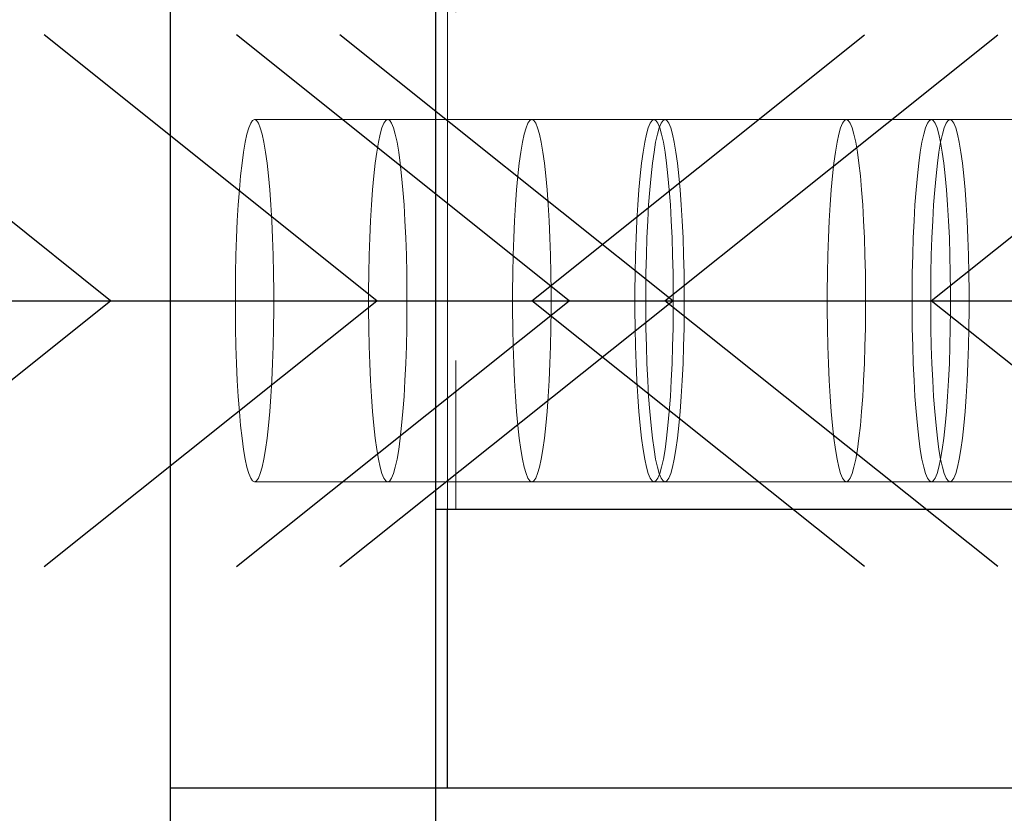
# Model space of a CAD drawing. Header units: millimetres. Extents: x 3526 to 4380, y 11541 to 12002.
# Tile 82 of 127: x 3921.8 to 3925.33, y 11855.3 to 11858.15. Entities that reach past the tile are written whole.
import ezdxf

# ---------------------------------------------------------------- set-up
doc = ezdxf.new("R2010")
doc.units = ezdxf.units.MM
doc.header["$LTSCALE"] = 10
doc.linetypes.add('HIDDEN', pattern=[0.375, 0.25, -0.125])
doc.linetypes.add('MITTE', pattern=[2, 1.25, -0.25, 0.25, -0.25])
doc.layers.get('Defpoints').update_dxf_attribs({"color": 1})
for name, color, linetype in [('PS_BOLT', 4, 'Continuous'), ('PS_MID', 5, 'MITTE'), ('PS_SHAPE', 3, 'Continuous')]:
    doc.layers.add(name, color=color, linetype=linetype)
for name, color, linetype, lineweight in [('PS_DIM', 4, 'Continuous', 13), ('PS_Hidden', 2, 'HIDDEN', 9), ('PS_SOLID', 7, 'Continuous', 30)]:
    doc.layers.add(name, color=color, linetype=linetype, lineweight=lineweight)
doc.styles.add('simplex', font='simplex.shx', dxfattribs={"width": 0.75})
doc.dimstyles.new('1_20_GŁ_DS1-LS20', dxfattribs={"dimtxt": 2, "dimasz": 2, "dimexe": 2, "dimexo": 5, "dimgap": 1, "dimtad": 1, "dimjust": 4, "dimdec": 0, "dimlfac": 20, "dimtxsty": 'simplex', "dimblk1": 'NONE', "dimsah": 1, "dimcen": 2, "dimclrd": 256, "dimclre": 256, "dimclrt": 4, "dimadec": 1, "dimazin": 0, "dimtfac": 1, "dimtdec": 0, "dimtmove": 2, "dimatfit": 3, "dimfxl": 1, "dimarcsym": 0})

# ---------------------------------------------------------------- blocks, each defined once
blk = doc.blocks.new('*D142')
at = {"layer": 'Defpoints', "color": 0, "transparency": 16777216}
for p in [(3922.3383, 11863.497), (3923.2902, 11856.3882), (3923.2902, 11843.1215)]:
    blk.add_point(p, dxfattribs=at)
at = {"layer": 'PS_DIM', "lineweight": -2, "transparency": 16777216}
for p, q in [((3922.3383, 11858.497), (3922.3383, 11841.1215)), ((3923.2902, 11851.3882), (3923.2902, 11841.1215)), ((3922.3383, 11843.1215), (3920.3383, 11843.1215)), ((3922.3383, 11843.1215), (3923.2902, 11843.1215)), ((3925.2902, 11843.1215), (3927.2902, 11843.1215))]:
    blk.add_line(p, q, dxfattribs=at)
at = {"layer": 'PS_DIM', "transparency": 16777216}
blk.add_solid([(3925.2902, 11843.4549), (3925.2902, 11842.7882), (3923.2902, 11843.1215)], dxfattribs=at)
at = {"layer": 'PS_DIM', "color": 4, "transparency": 16777216, "insert": (3920.3183, 11846.1058), "char_height": 2, "attachment_point": 5, "rotation": 90, "style": 'simplex'}
blk.add_mtext('-19', dxfattribs=at)
blk = doc.blocks.new('_None')
blk = doc.blocks.new('*D143')
at = {"layer": 'Defpoints', "color": 0, "transparency": 16777216}
for p in [(3923.2902, 11865.3882), (3923.2902, 11856.3882), (3923.2902, 11843.1215)]:
    blk.add_point(p, dxfattribs=at)
at = {"layer": 'PS_DIM', "lineweight": -2, "transparency": 16777216}
for p, q in [((3923.2902, 11860.3882), (3923.2902, 11841.1215)), ((3923.2902, 11851.3882), (3923.2902, 11841.1215)), ((3921.2902, 11843.1215), (3919.2902, 11843.1215)), ((3923.2902, 11843.1215), (3925.2902, 11843.1215))]:
    blk.add_line(p, q, dxfattribs=at)
at = {"layer": 'PS_DIM', "transparency": 16777216}
blk.add_solid([(3921.2902, 11843.4549), (3921.2902, 11842.7882), (3923.2902, 11843.1215)], dxfattribs=at)
at = {"layer": 'PS_DIM', "color": 4, "transparency": 16777216, "insert": (3925.1749, 11844.6415), "char_height": 2, "attachment_point": 5, "rotation": 90, "style": 'simplex'}
blk.add_mtext('0', dxfattribs=at)
blk = doc.blocks.new('*D144')
at = {"layer": 'Defpoints', "color": 0, "transparency": 16777216}
for p in [(3923.2902, 11856.3882), (3936.5144, 11854.8382), (3936.5144, 11843.1215)]:
    blk.add_point(p, dxfattribs=at)
at = {"layer": 'PS_DIM', "lineweight": -2, "transparency": 16777216}
for p, q in [((3923.2902, 11851.3882), (3923.2902, 11841.1215)), ((3936.5144, 11849.8382), (3936.5144, 11841.1215)), ((3923.2902, 11843.1215), (3934.5144, 11843.1215))]:
    blk.add_line(p, q, dxfattribs=at)
at = {"layer": 'PS_DIM', "transparency": 16777216}
blk.add_solid([(3934.5144, 11843.4549), (3934.5144, 11842.7882), (3936.5144, 11843.1215)], dxfattribs=at)
at = {"layer": 'PS_DIM', "color": 4, "transparency": 16777216, "insert": (3934.4944, 11846.1058), "char_height": 2, "attachment_point": 5, "rotation": 90, "style": 'simplex'}
blk.add_mtext('264', dxfattribs=at)
blk = doc.blocks.new('*D145')
at = {"layer": 'Defpoints', "color": 0, "transparency": 16777216}
for p in [(3923.2902, 11856.3882), (4043.2966, 11854.8382), (4043.2966, 11843.1215)]:
    blk.add_point(p, dxfattribs=at)
at = {"layer": 'PS_DIM', "lineweight": -2, "transparency": 16777216}
for p, q in [((3923.2902, 11851.3882), (3923.2902, 11841.1215)), ((4043.2966, 11849.8382), (4043.2966, 11841.1215)), ((3923.2902, 11843.1215), (4041.2966, 11843.1215))]:
    blk.add_line(p, q, dxfattribs=at)
at = {"layer": 'PS_DIM', "transparency": 16777216}
blk.add_solid([(4041.2966, 11843.4549), (4041.2966, 11842.7882), (4043.2966, 11843.1215)], dxfattribs=at)
at = {"layer": 'PS_DIM', "color": 4, "transparency": 16777216, "insert": (4041.2766, 11846.8201), "char_height": 2, "attachment_point": 5, "rotation": 90, "style": 'simplex'}
blk.add_mtext('4664', dxfattribs=at)
blk = doc.blocks.new('*D146')
at = {"layer": 'Defpoints', "color": 0, "transparency": 16777216}
for p in [(3923.2902, 11856.3882), (4053.2966, 11854.8382), (4053.2966, 11843.1215)]:
    blk.add_point(p, dxfattribs=at)
at = {"layer": 'PS_DIM', "lineweight": -2, "transparency": 16777216}
for p, q in [((3923.2902, 11851.3882), (3923.2902, 11841.1215)), ((4053.2966, 11849.8382), (4053.2966, 11841.1215)), ((3923.2902, 11843.1215), (4051.2966, 11843.1215))]:
    blk.add_line(p, q, dxfattribs=at)
at = {"layer": 'PS_DIM', "transparency": 16777216}
blk.add_solid([(4051.2966, 11843.4549), (4051.2966, 11842.7882), (4053.2966, 11843.1215)], dxfattribs=at)
at = {"layer": 'PS_DIM', "color": 4, "transparency": 16777216, "insert": (4051.2766, 11846.8201), "char_height": 2, "attachment_point": 5, "rotation": 90, "style": 'simplex'}
blk.add_mtext('4864', dxfattribs=at)
blk = doc.blocks.new('*D147')
at = {"layer": 'Defpoints', "color": 0, "transparency": 16777216}
for p in [(3923.2902, 11856.3882), (4215.887, 11854.8382), (4215.887, 11843.1215)]:
    blk.add_point(p, dxfattribs=at)
at = {"layer": 'PS_DIM', "lineweight": -2, "transparency": 16777216}
for p, q in [((3923.2902, 11851.3882), (3923.2902, 11841.1215)), ((4215.887, 11849.8382), (4215.887, 11841.1215)), ((3923.2902, 11843.1215), (4213.887, 11843.1215))]:
    blk.add_line(p, q, dxfattribs=at)
at = {"layer": 'PS_DIM', "transparency": 16777216}
blk.add_solid([(4213.887, 11843.4549), (4213.887, 11842.7882), (4215.887, 11843.1215)], dxfattribs=at)
at = {"layer": 'PS_DIM', "color": 4, "transparency": 16777216, "insert": (4213.867, 11846.7487), "char_height": 2, "attachment_point": 5, "rotation": 90, "style": 'simplex'}
blk.add_mtext('9786', dxfattribs=at)
blk = doc.blocks.new('*D148')
at = {"layer": 'Defpoints', "color": 0, "transparency": 16777216}
for p in [(4225.8798, 11866.3882), (3923.2902, 11856.3882), (4225.8798, 11843.1215)]:
    blk.add_point(p, dxfattribs=at)
at = {"layer": 'PS_DIM', "lineweight": -2, "transparency": 16777216}
for p, q in [((4225.8798, 11861.3882), (4225.8798, 11841.1215)), ((3923.2902, 11851.3882), (3923.2902, 11841.1215)), ((3923.2902, 11843.1215), (4223.8798, 11843.1215))]:
    blk.add_line(p, q, dxfattribs=at)
at = {"layer": 'PS_DIM', "transparency": 16777216}
blk.add_solid([(4223.8798, 11843.4549), (4223.8798, 11842.7882), (4225.8798, 11843.1215)], dxfattribs=at)
at = {"layer": 'PS_DIM', "color": 4, "transparency": 16777216, "insert": (4223.8598, 11846.7487), "char_height": 2, "attachment_point": 5, "rotation": 90, "style": 'simplex'}
blk.add_mtext('9986', dxfattribs=at)
blk = doc.blocks.new('*X491')
at = {"layer": 'PS_Hidden', "color": 2, "linetype": 'HIDDEN'}
for p, q in [((3923.3326, 11856.3882), (3923.3326, 11865.3882)), ((3923.3622, 11860.6732), (3923.3622, 11856.3882)), ((3922.6269, 11857.7749), (3922.6201, 11857.7584)), ((3922.6338, 11857.7849), (3922.6269, 11857.7749)), ((3922.6408, 11857.7882), (3922.6338, 11857.7849)), ((3922.6477, 11857.7849), (3922.6408, 11857.7882)), ((3923.6351, 11857.7882), (3922.6408, 11857.7882)), ((3922.6546, 11857.7749), (3922.6477, 11857.7849)), ((3922.6614, 11857.7584), (3922.6546, 11857.7749)), ((3923.1044, 11857.7749), (3923.0977, 11857.7584)), ((3923.1113, 11857.7849), (3923.1044, 11857.7749)), ((3923.1183, 11857.7882), (3923.1113, 11857.7849)), ((3923.1253, 11857.7849), (3923.1183, 11857.7882)), ((3923.1322, 11857.7749), (3923.1253, 11857.7849)), ((3923.139, 11857.7584), (3923.1322, 11857.7749)), ((3923.6145, 11857.7584), (3923.6212, 11857.7749)), ((3923.6212, 11857.7749), (3923.6281, 11857.7849)), ((3923.6281, 11857.7849), (3923.6351, 11857.7882)), ((3923.6351, 11857.7882), (3923.6421, 11857.7849)), ((3924.1127, 11857.7882), (3923.6351, 11857.7882)), ((3923.6421, 11857.7849), (3923.649, 11857.7749)), ((3923.649, 11857.7749), (3923.6558, 11857.7584)), ((3924.0596, 11857.7749), (3924.0528, 11857.7584)), ((3924.0665, 11857.7849), (3924.0596, 11857.7749)), ((3924.0734, 11857.7882), (3924.0665, 11857.7849)), ((3924.0804, 11857.7849), (3924.0734, 11857.7882)), ((3924.0873, 11857.7749), (3924.0804, 11857.7849)), ((3924.0941, 11857.7584), (3924.0873, 11857.7749)), ((3924.092, 11857.7584), (3924.0988, 11857.7749)), ((3924.0988, 11857.7749), (3924.1057, 11857.7849)), ((3924.1057, 11857.7849), (3924.1127, 11857.7882)), ((3924.1127, 11857.7882), (3924.1196, 11857.7849)), ((3925.0678, 11857.7882), (3924.1127, 11857.7882)), ((3924.1196, 11857.7849), (3924.1266, 11857.7749)), ((3924.1266, 11857.7749), (3924.1333, 11857.7584)), ((3924.7494, 11857.7749), (3924.7426, 11857.7584)), ((3924.7563, 11857.7849), (3924.7494, 11857.7749)), ((3924.7633, 11857.7882), (3924.7563, 11857.7849)), ((3924.7702, 11857.7849), (3924.7633, 11857.7882)), ((3924.7771, 11857.7749), (3924.7702, 11857.7849)), ((3924.7839, 11857.7584), (3924.7771, 11857.7749)), ((3925.0471, 11857.7584), (3925.0539, 11857.7749)), ((3925.0539, 11857.7749), (3925.0608, 11857.7849)), ((3925.0608, 11857.7849), (3925.0678, 11857.7882)), ((3925.0678, 11857.7882), (3925.0748, 11857.7849)), ((3925.7576, 11857.7882), (3925.0678, 11857.7882)), ((3925.0748, 11857.7849), (3925.0817, 11857.7749)), ((3925.0817, 11857.7749), (3925.0884, 11857.7584)), ((3925.1208, 11857.7749), (3925.114, 11857.7584)), ((3925.1277, 11857.7849), (3925.1208, 11857.7749)), ((3925.1347, 11857.7882), (3925.1277, 11857.7849)), ((3925.1417, 11857.7849), (3925.1347, 11857.7882)), ((3925.1486, 11857.7749), (3925.1417, 11857.7849)), ((3925.1553, 11857.7584), (3925.1486, 11857.7749)), ((3922.6135, 11857.7356), (3922.6073, 11857.7066)), ((3922.6201, 11857.7584), (3922.6135, 11857.7356)), ((3922.668, 11857.7356), (3922.6614, 11857.7584)), ((3922.6742, 11857.7066), (3922.668, 11857.7356)), ((3923.0911, 11857.7356), (3923.0848, 11857.7066)), ((3923.0977, 11857.7584), (3923.0911, 11857.7356)), ((3923.1455, 11857.7356), (3923.139, 11857.7584)), ((3923.1518, 11857.7066), (3923.1455, 11857.7356)), ((3923.6016, 11857.7066), (3923.6079, 11857.7356)), ((3923.6079, 11857.7356), (3923.6145, 11857.7584)), ((3923.6558, 11857.7584), (3923.6623, 11857.7356)), ((3923.6623, 11857.7356), (3923.6686, 11857.7066)), ((3924.0462, 11857.7356), (3924.04, 11857.7066)), ((3924.0528, 11857.7584), (3924.0462, 11857.7356)), ((3924.0792, 11857.7066), (3924.0855, 11857.7356)), ((3924.0855, 11857.7356), (3924.092, 11857.7584)), ((3924.1006, 11857.7356), (3924.0941, 11857.7584)), ((3924.1069, 11857.7066), (3924.1006, 11857.7356)), ((3924.1333, 11857.7584), (3924.1399, 11857.7356)), ((3924.1399, 11857.7356), (3924.1461, 11857.7066)), ((3924.7361, 11857.7356), (3924.7298, 11857.7066)), ((3924.7426, 11857.7584), (3924.7361, 11857.7356)), ((3924.7905, 11857.7356), (3924.7839, 11857.7584)), ((3924.7967, 11857.7066), (3924.7905, 11857.7356)), ((3925.0343, 11857.7066), (3925.0406, 11857.7356)), ((3925.0406, 11857.7356), (3925.0471, 11857.7584)), ((3925.0884, 11857.7584), (3925.095, 11857.7356)), ((3925.095, 11857.7356), (3925.1013, 11857.7066)), ((3925.1075, 11857.7356), (3925.1012, 11857.7066)), ((3925.114, 11857.7584), (3925.1075, 11857.7356)), ((3925.1619, 11857.7356), (3925.1553, 11857.7584)), ((3925.1682, 11857.7066), (3925.1619, 11857.7356)), ((3922.6073, 11857.7066), (3922.6013, 11857.6717)), ((3922.6802, 11857.6717), (3922.6742, 11857.7066)), ((3923.0848, 11857.7066), (3923.0789, 11857.6717)), ((3923.1577, 11857.6717), (3923.1518, 11857.7066)), ((3923.5957, 11857.6717), (3923.6016, 11857.7066)), ((3923.6686, 11857.7066), (3923.6745, 11857.6717)), ((3924.04, 11857.7066), (3924.034, 11857.6717)), ((3924.0733, 11857.6717), (3924.0792, 11857.7066)), ((3924.1129, 11857.6717), (3924.1069, 11857.7066)), ((3924.1461, 11857.7066), (3924.1521, 11857.6717)), ((3924.7298, 11857.7066), (3924.7239, 11857.6717)), ((3924.8027, 11857.6717), (3924.7967, 11857.7066)), ((3925.0284, 11857.6717), (3925.0343, 11857.7066)), ((3925.1012, 11857.7066), (3925.0953, 11857.6717)), ((3925.1013, 11857.7066), (3925.1072, 11857.6717)), ((3925.1741, 11857.6717), (3925.1682, 11857.7066)), ((3922.6013, 11857.6717), (3922.5958, 11857.6314)), ((3922.6857, 11857.6314), (3922.6802, 11857.6717)), ((3923.0789, 11857.6717), (3923.0734, 11857.6314)), ((3923.1632, 11857.6314), (3923.1577, 11857.6717)), ((3923.5902, 11857.6314), (3923.5957, 11857.6717)), ((3923.6745, 11857.6717), (3923.68, 11857.6314)), ((3924.034, 11857.6717), (3924.0285, 11857.6314)), ((3924.0677, 11857.6314), (3924.0733, 11857.6717)), ((3924.1184, 11857.6314), (3924.1129, 11857.6717)), ((3924.1521, 11857.6717), (3924.1576, 11857.6314)), ((3924.7239, 11857.6717), (3924.7183, 11857.6314)), ((3924.8082, 11857.6314), (3924.8027, 11857.6717)), ((3925.0229, 11857.6314), (3925.0284, 11857.6717)), ((3925.0953, 11857.6717), (3925.0898, 11857.6314)), ((3925.1072, 11857.6717), (3925.1127, 11857.6314)), ((3925.1796, 11857.6314), (3925.1741, 11857.6717)), ((3922.5958, 11857.6314), (3922.5908, 11857.5861)), ((3922.6907, 11857.5861), (3922.6857, 11857.6314)), ((3923.0734, 11857.6314), (3923.0683, 11857.5861)), ((3923.1683, 11857.5861), (3923.1632, 11857.6314)), ((3923.5851, 11857.5861), (3923.5902, 11857.6314)), ((3923.68, 11857.6314), (3923.6851, 11857.5861)), ((3924.0285, 11857.6314), (3924.0234, 11857.5861)), ((3924.0627, 11857.5861), (3924.0677, 11857.6314)), ((3924.1234, 11857.5861), (3924.1184, 11857.6314)), ((3924.1576, 11857.6314), (3924.1627, 11857.5861)), ((3924.7183, 11857.6314), (3924.7133, 11857.5861)), ((3924.8133, 11857.5861), (3924.8082, 11857.6314)), ((3925.0178, 11857.5861), (3925.0229, 11857.6314)), ((3925.0898, 11857.6314), (3925.0847, 11857.5861)), ((3925.1127, 11857.6314), (3925.1178, 11857.5861)), ((3925.1847, 11857.5861), (3925.1796, 11857.6314)), ((3922.5908, 11857.5861), (3922.5862, 11857.5361)), ((3922.6953, 11857.5361), (3922.6907, 11857.5861)), ((3923.0683, 11857.5861), (3923.0638, 11857.5361)), ((3923.1729, 11857.5361), (3923.1683, 11857.5861)), ((3923.5806, 11857.5361), (3923.5851, 11857.5861)), ((3923.6851, 11857.5861), (3923.6897, 11857.5361)), ((3924.0234, 11857.5861), (3924.0189, 11857.5361)), ((3924.0581, 11857.5361), (3924.0627, 11857.5861)), ((3924.128, 11857.5361), (3924.1234, 11857.5861)), ((3924.1627, 11857.5861), (3924.1672, 11857.5361)), ((3924.7133, 11857.5861), (3924.7087, 11857.5361)), ((3924.8178, 11857.5361), (3924.8133, 11857.5861)), ((3925.0132, 11857.5361), (3925.0178, 11857.5861)), ((3925.0847, 11857.5861), (3925.0801, 11857.5361)), ((3925.1178, 11857.5861), (3925.1223, 11857.5361)), ((3925.1892, 11857.5361), (3925.1847, 11857.5861)), ((3922.5862, 11857.5361), (3922.5822, 11857.4821)), ((3922.6993, 11857.4821), (3922.6953, 11857.5361)), ((3923.0638, 11857.5361), (3923.0598, 11857.4821)), ((3923.1769, 11857.4821), (3923.1729, 11857.5361)), ((3923.5766, 11857.4821), (3923.5806, 11857.5361)), ((3923.6897, 11857.5361), (3923.6936, 11857.4821)), ((3924.0189, 11857.5361), (3924.0149, 11857.4821)), ((3924.0541, 11857.4821), (3924.0581, 11857.5361)), ((3924.132, 11857.4821), (3924.128, 11857.5361)), ((3924.1672, 11857.5361), (3924.1712, 11857.4821)), ((3924.7087, 11857.5361), (3924.7047, 11857.4821)), ((3924.8218, 11857.4821), (3924.8178, 11857.5361)), ((3925.0093, 11857.4821), (3925.0132, 11857.5361)), ((3925.0801, 11857.5361), (3925.0762, 11857.4821)), ((3925.1223, 11857.5361), (3925.1263, 11857.4821)), ((3925.1932, 11857.4821), (3925.1892, 11857.5361)), ((3922.5822, 11857.4821), (3922.5788, 11857.4245)), ((3922.7027, 11857.4245), (3922.6993, 11857.4821)), ((3923.0598, 11857.4821), (3923.0564, 11857.4245)), ((3923.1802, 11857.4245), (3923.1769, 11857.4821)), ((3923.5732, 11857.4245), (3923.5766, 11857.4821)), ((3923.6936, 11857.4821), (3923.697, 11857.4245)), ((3924.0149, 11857.4821), (3924.0115, 11857.4245)), ((3924.0507, 11857.4245), (3924.0541, 11857.4821)), ((3924.1354, 11857.4245), (3924.132, 11857.4821)), ((3924.1712, 11857.4821), (3924.1746, 11857.4245)), ((3924.7047, 11857.4821), (3924.7013, 11857.4245)), ((3924.8252, 11857.4245), (3924.8218, 11857.4821)), ((3925.0059, 11857.4245), (3925.0093, 11857.4821)), ((3925.0762, 11857.4821), (3925.0728, 11857.4245)), ((3925.1263, 11857.4821), (3925.1297, 11857.4245)), ((3925.1966, 11857.4245), (3925.1932, 11857.4821)), ((3922.5788, 11857.4245), (3922.5761, 11857.364)), ((3922.7054, 11857.364), (3922.7027, 11857.4245)), ((3923.0564, 11857.4245), (3923.0536, 11857.364)), ((3923.183, 11857.364), (3923.1802, 11857.4245)), ((3923.5704, 11857.364), (3923.5732, 11857.4245)), ((3923.697, 11857.4245), (3923.6998, 11857.364)), ((3924.0115, 11857.4245), (3924.0088, 11857.364)), ((3924.048, 11857.364), (3924.0507, 11857.4245)), ((3924.1381, 11857.364), (3924.1354, 11857.4245)), ((3924.1746, 11857.4245), (3924.1774, 11857.364)), ((3924.7013, 11857.4245), (3924.6986, 11857.364)), ((3924.8279, 11857.364), (3924.8252, 11857.4245)), ((3925.0031, 11857.364), (3925.0059, 11857.4245)), ((3925.0728, 11857.4245), (3925.07, 11857.364)), ((3925.1297, 11857.4245), (3925.1325, 11857.364)), ((3925.1994, 11857.364), (3925.1966, 11857.4245)), ((3922.5761, 11857.364), (3922.574, 11857.3012)), ((3922.7075, 11857.3012), (3922.7054, 11857.364)), ((3923.0536, 11857.364), (3923.0515, 11857.3012)), ((3923.1851, 11857.3012), (3923.183, 11857.364)), ((3923.5683, 11857.3012), (3923.5704, 11857.364)), ((3923.6998, 11857.364), (3923.7019, 11857.3012)), ((3924.0088, 11857.364), (3924.0067, 11857.3012)), ((3924.0459, 11857.3012), (3924.048, 11857.364)), ((3924.1402, 11857.3012), (3924.1381, 11857.364)), ((3924.1774, 11857.364), (3924.1794, 11857.3012)), ((3924.6986, 11857.364), (3924.6965, 11857.3012)), ((3924.83, 11857.3012), (3924.8279, 11857.364)), ((3925.001, 11857.3012), (3925.0031, 11857.364)), ((3925.07, 11857.364), (3925.0679, 11857.3012)), ((3925.1325, 11857.364), (3925.1346, 11857.3012)), ((3925.2015, 11857.3012), (3925.1994, 11857.364)), ((3922.574, 11857.3012), (3922.5726, 11857.2367)), ((3922.7089, 11857.2367), (3922.7075, 11857.3012)), ((3923.0515, 11857.3012), (3923.0501, 11857.2367)), ((3923.1865, 11857.2367), (3923.1851, 11857.3012)), ((3923.5669, 11857.2367), (3923.5683, 11857.3012)), ((3923.7019, 11857.3012), (3923.7033, 11857.2367)), ((3924.0067, 11857.3012), (3924.0053, 11857.2367)), ((3924.0445, 11857.2367), (3924.0459, 11857.3012)), ((3924.1416, 11857.2367), (3924.1402, 11857.3012)), ((3924.1794, 11857.3012), (3924.1809, 11857.2367)), ((3924.6965, 11857.3012), (3924.6951, 11857.2367)), ((3924.8314, 11857.2367), (3924.83, 11857.3012)), ((3924.9996, 11857.2367), (3925.001, 11857.3012)), ((3925.0679, 11857.3012), (3925.0665, 11857.2367)), ((3925.1346, 11857.3012), (3925.136, 11857.2367)), ((3925.2029, 11857.2367), (3925.2015, 11857.3012)), ((3922.5726, 11857.2367), (3922.5719, 11857.1712)), ((3922.7096, 11857.1712), (3922.7089, 11857.2367)), ((3923.0501, 11857.2367), (3923.0494, 11857.1712)), ((3923.1872, 11857.1712), (3923.1865, 11857.2367)), ((3923.5662, 11857.1712), (3923.5669, 11857.2367)), ((3923.7033, 11857.2367), (3923.704, 11857.1712)), ((3924.0053, 11857.2367), (3924.0046, 11857.1712)), ((3924.0438, 11857.1712), (3924.0445, 11857.2367)), ((3924.1423, 11857.1712), (3924.1416, 11857.2367)), ((3924.1809, 11857.2367), (3924.1816, 11857.1712)), ((3924.6951, 11857.2367), (3924.6944, 11857.1712)), ((3924.8322, 11857.1712), (3924.8314, 11857.2367)), ((3924.9989, 11857.1712), (3924.9996, 11857.2367)), ((3925.0665, 11857.2367), (3925.0658, 11857.1712)), ((3925.136, 11857.2367), (3925.1367, 11857.1712)), ((3925.2036, 11857.1712), (3925.2029, 11857.2367)), ((3922.5719, 11857.1712), (3922.5719, 11857.1053)), ((3922.7096, 11857.1053), (3922.7096, 11857.1712)), ((3923.0494, 11857.1712), (3923.0494, 11857.1053)), ((3923.1872, 11857.1053), (3923.1872, 11857.1712)), ((3923.5662, 11857.1053), (3923.5662, 11857.1712)), ((3923.704, 11857.1712), (3923.704, 11857.1053)), ((3924.0046, 11857.1712), (3924.0046, 11857.1053)), ((3924.0438, 11857.1053), (3924.0438, 11857.1712)), ((3924.1423, 11857.1053), (3924.1423, 11857.1712)), ((3924.1816, 11857.1712), (3924.1816, 11857.1053)), ((3924.6944, 11857.1712), (3924.6944, 11857.1053)), ((3924.8322, 11857.1053), (3924.8322, 11857.1712)), ((3924.9989, 11857.1053), (3924.9989, 11857.1712)), ((3925.0658, 11857.1712), (3925.0658, 11857.1053)), ((3925.1367, 11857.1712), (3925.1367, 11857.1053)), ((3925.2036, 11857.1053), (3925.2036, 11857.1712)), ((3922.5719, 11857.1053), (3922.5726, 11857.0398)), ((3922.7089, 11857.0398), (3922.7096, 11857.1053)), ((3923.0494, 11857.1053), (3923.0501, 11857.0398)), ((3923.1865, 11857.0398), (3923.1872, 11857.1053)), ((3923.5669, 11857.0398), (3923.5662, 11857.1053)), ((3923.704, 11857.1053), (3923.7033, 11857.0398)), ((3924.0046, 11857.1053), (3924.0053, 11857.0398)), ((3924.0445, 11857.0398), (3924.0438, 11857.1053)), ((3924.1416, 11857.0398), (3924.1423, 11857.1053)), ((3924.1816, 11857.1053), (3924.1809, 11857.0398)), ((3924.6944, 11857.1053), (3924.6951, 11857.0398)), ((3924.8314, 11857.0398), (3924.8322, 11857.1053)), ((3924.9996, 11857.0398), (3924.9989, 11857.1053)), ((3925.0658, 11857.1053), (3925.0665, 11857.0398)), ((3925.1367, 11857.1053), (3925.136, 11857.0398)), ((3925.2029, 11857.0398), (3925.2036, 11857.1053)), ((3922.5726, 11857.0398), (3922.574, 11856.9753)), ((3922.7075, 11856.9753), (3922.7089, 11857.0398)), ((3923.0501, 11857.0398), (3923.0515, 11856.9753)), ((3923.1851, 11856.9753), (3923.1865, 11857.0398)), ((3923.5683, 11856.9753), (3923.5669, 11857.0398)), ((3923.7033, 11857.0398), (3923.7019, 11856.9753)), ((3924.0053, 11857.0398), (3924.0067, 11856.9753)), ((3924.0459, 11856.9753), (3924.0445, 11857.0398)), ((3924.1402, 11856.9753), (3924.1416, 11857.0398)), ((3924.1809, 11857.0398), (3924.1794, 11856.9753)), ((3924.6951, 11857.0398), (3924.6965, 11856.9753)), ((3924.83, 11856.9753), (3924.8314, 11857.0398)), ((3925.001, 11856.9753), (3924.9996, 11857.0398)), ((3925.0665, 11857.0398), (3925.0679, 11856.9753)), ((3925.136, 11857.0398), (3925.1346, 11856.9753)), ((3925.2015, 11856.9753), (3925.2029, 11857.0398)), ((3922.574, 11856.9753), (3922.5761, 11856.9125)), ((3922.7054, 11856.9125), (3922.7075, 11856.9753)), ((3923.0515, 11856.9753), (3923.0536, 11856.9125)), ((3923.183, 11856.9125), (3923.1851, 11856.9753)), ((3923.5704, 11856.9125), (3923.5683, 11856.9753)), ((3923.7019, 11856.9753), (3923.6998, 11856.9125)), ((3924.0067, 11856.9753), (3924.0088, 11856.9125)), ((3924.048, 11856.9125), (3924.0459, 11856.9753)), ((3924.1381, 11856.9125), (3924.1402, 11856.9753)), ((3924.1794, 11856.9753), (3924.1774, 11856.9125)), ((3924.6965, 11856.9753), (3924.6986, 11856.9125)), ((3924.8279, 11856.9125), (3924.83, 11856.9753)), ((3925.0031, 11856.9125), (3925.001, 11856.9753)), ((3925.0679, 11856.9753), (3925.07, 11856.9125)), ((3925.1346, 11856.9753), (3925.1325, 11856.9125)), ((3925.1994, 11856.9125), (3925.2015, 11856.9753)), ((3922.5761, 11856.9125), (3922.5788, 11856.852)), ((3922.7027, 11856.852), (3922.7054, 11856.9125)), ((3923.0536, 11856.9125), (3923.0564, 11856.852)), ((3923.1802, 11856.852), (3923.183, 11856.9125)), ((3923.5732, 11856.852), (3923.5704, 11856.9125)), ((3923.6998, 11856.9125), (3923.697, 11856.852)), ((3924.0088, 11856.9125), (3924.0115, 11856.852)), ((3924.0507, 11856.852), (3924.048, 11856.9125)), ((3924.1354, 11856.852), (3924.1381, 11856.9125)), ((3924.1774, 11856.9125), (3924.1746, 11856.852)), ((3924.6986, 11856.9125), (3924.7013, 11856.852)), ((3924.8252, 11856.852), (3924.8279, 11856.9125)), ((3925.0059, 11856.852), (3925.0031, 11856.9125)), ((3925.07, 11856.9125), (3925.0728, 11856.852)), ((3925.1325, 11856.9125), (3925.1297, 11856.852)), ((3925.1966, 11856.852), (3925.1994, 11856.9125)), ((3922.5788, 11856.852), (3922.5822, 11856.7944)), ((3922.6993, 11856.7944), (3922.7027, 11856.852)), ((3923.0564, 11856.852), (3923.0598, 11856.7944)), ((3923.1769, 11856.7944), (3923.1802, 11856.852)), ((3923.5766, 11856.7944), (3923.5732, 11856.852)), ((3923.697, 11856.852), (3923.6936, 11856.7944)), ((3924.0115, 11856.852), (3924.0149, 11856.7944)), ((3924.0541, 11856.7944), (3924.0507, 11856.852)), ((3924.132, 11856.7944), (3924.1354, 11856.852)), ((3924.1746, 11856.852), (3924.1712, 11856.7944)), ((3924.7013, 11856.852), (3924.7047, 11856.7944)), ((3924.8218, 11856.7944), (3924.8252, 11856.852)), ((3925.0093, 11856.7944), (3925.0059, 11856.852)), ((3925.0728, 11856.852), (3925.0762, 11856.7944)), ((3925.1297, 11856.852), (3925.1263, 11856.7944)), ((3925.1932, 11856.7944), (3925.1966, 11856.852)), ((3922.5822, 11856.7944), (3922.5862, 11856.7404)), ((3922.6953, 11856.7404), (3922.6993, 11856.7944)), ((3923.0598, 11856.7944), (3923.0638, 11856.7404)), ((3923.1729, 11856.7404), (3923.1769, 11856.7944)), ((3923.5806, 11856.7404), (3923.5766, 11856.7944)), ((3923.6936, 11856.7944), (3923.6897, 11856.7404)), ((3924.0149, 11856.7944), (3924.0189, 11856.7404)), ((3924.0581, 11856.7404), (3924.0541, 11856.7944)), ((3924.128, 11856.7404), (3924.132, 11856.7944)), ((3924.1712, 11856.7944), (3924.1672, 11856.7404)), ((3924.7047, 11856.7944), (3924.7087, 11856.7404)), ((3924.8178, 11856.7404), (3924.8218, 11856.7944)), ((3925.0132, 11856.7404), (3925.0093, 11856.7944)), ((3925.0762, 11856.7944), (3925.0801, 11856.7404)), ((3925.1263, 11856.7944), (3925.1223, 11856.7404)), ((3925.1892, 11856.7404), (3925.1932, 11856.7944)), ((3922.5862, 11856.7404), (3922.5908, 11856.6904)), ((3922.6907, 11856.6904), (3922.6953, 11856.7404)), ((3923.0638, 11856.7404), (3923.0683, 11856.6904)), ((3923.1683, 11856.6904), (3923.1729, 11856.7404)), ((3923.5851, 11856.6904), (3923.5806, 11856.7404)), ((3923.6897, 11856.7404), (3923.6851, 11856.6904)), ((3924.0189, 11856.7404), (3924.0234, 11856.6904)), ((3924.0627, 11856.6904), (3924.0581, 11856.7404)), ((3924.1234, 11856.6904), (3924.128, 11856.7404)), ((3924.1672, 11856.7404), (3924.1627, 11856.6904)), ((3924.7087, 11856.7404), (3924.7133, 11856.6904)), ((3924.8133, 11856.6904), (3924.8178, 11856.7404)), ((3925.0178, 11856.6904), (3925.0132, 11856.7404)), ((3925.0801, 11856.7404), (3925.0847, 11856.6904)), ((3925.1223, 11856.7404), (3925.1178, 11856.6904)), ((3925.1847, 11856.6904), (3925.1892, 11856.7404)), ((3922.5908, 11856.6904), (3922.5958, 11856.645)), ((3922.6857, 11856.645), (3922.6907, 11856.6904)), ((3923.0683, 11856.6904), (3923.0734, 11856.645)), ((3923.1632, 11856.645), (3923.1683, 11856.6904)), ((3923.5902, 11856.645), (3923.5851, 11856.6904)), ((3923.6851, 11856.6904), (3923.68, 11856.645)), ((3924.0234, 11856.6904), (3924.0285, 11856.645)), ((3924.0677, 11856.645), (3924.0627, 11856.6904)), ((3924.1184, 11856.645), (3924.1234, 11856.6904)), ((3924.1627, 11856.6904), (3924.1576, 11856.645)), ((3924.7133, 11856.6904), (3924.7183, 11856.645)), ((3924.8082, 11856.645), (3924.8133, 11856.6904)), ((3925.0229, 11856.645), (3925.0178, 11856.6904)), ((3925.0847, 11856.6904), (3925.0898, 11856.645)), ((3925.1178, 11856.6904), (3925.1127, 11856.645)), ((3925.1796, 11856.645), (3925.1847, 11856.6904)), ((3922.5958, 11856.645), (3922.6013, 11856.6047)), ((3922.6802, 11856.6047), (3922.6857, 11856.645)), ((3923.0734, 11856.645), (3923.0789, 11856.6047)), ((3923.1577, 11856.6047), (3923.1632, 11856.645)), ((3923.5957, 11856.6047), (3923.5902, 11856.645)), ((3923.68, 11856.645), (3923.6745, 11856.6047)), ((3924.0285, 11856.645), (3924.034, 11856.6047)), ((3924.0733, 11856.6047), (3924.0677, 11856.645)), ((3924.1129, 11856.6047), (3924.1184, 11856.645)), ((3924.1576, 11856.645), (3924.1521, 11856.6047)), ((3924.7183, 11856.645), (3924.7239, 11856.6047)), ((3924.8027, 11856.6047), (3924.8082, 11856.645)), ((3925.0284, 11856.6047), (3925.0229, 11856.645)), ((3925.0898, 11856.645), (3925.0953, 11856.6047)), ((3925.1127, 11856.645), (3925.1072, 11856.6047)), ((3925.1741, 11856.6047), (3925.1796, 11856.645)), ((3922.6013, 11856.6047), (3922.6073, 11856.5699)), ((3922.6742, 11856.5699), (3922.6802, 11856.6047)), ((3923.0789, 11856.6047), (3923.0848, 11856.5699)), ((3923.1518, 11856.5699), (3923.1577, 11856.6047)), ((3923.6016, 11856.5699), (3923.5957, 11856.6047)), ((3923.6745, 11856.6047), (3923.6686, 11856.5699)), ((3924.034, 11856.6047), (3924.04, 11856.5699)), ((3924.0792, 11856.5699), (3924.0733, 11856.6047)), ((3924.1069, 11856.5699), (3924.1129, 11856.6047)), ((3924.1521, 11856.6047), (3924.1461, 11856.5699)), ((3924.7239, 11856.6047), (3924.7298, 11856.5699)), ((3924.7967, 11856.5699), (3924.8027, 11856.6047)), ((3925.0343, 11856.5699), (3925.0284, 11856.6047)), ((3925.0953, 11856.6047), (3925.1012, 11856.5699)), ((3925.1072, 11856.6047), (3925.1013, 11856.5699)), ((3925.1682, 11856.5699), (3925.1741, 11856.6047)), ((3922.6073, 11856.5699), (3922.6135, 11856.5409)), ((3922.668, 11856.5409), (3922.6742, 11856.5699)), ((3923.0848, 11856.5699), (3923.0911, 11856.5409)), ((3923.1455, 11856.5409), (3923.1518, 11856.5699)), ((3923.6079, 11856.5409), (3923.6016, 11856.5699)), ((3923.6686, 11856.5699), (3923.6623, 11856.5409)), ((3924.04, 11856.5699), (3924.0462, 11856.5409)), ((3924.0855, 11856.5409), (3924.0792, 11856.5699)), ((3924.1006, 11856.5409), (3924.1069, 11856.5699)), ((3924.1461, 11856.5699), (3924.1399, 11856.5409)), ((3924.7298, 11856.5699), (3924.7361, 11856.5409)), ((3924.7905, 11856.5409), (3924.7967, 11856.5699)), ((3925.0406, 11856.5409), (3925.0343, 11856.5699)), ((3925.1013, 11856.5699), (3925.095, 11856.5409)), ((3925.1012, 11856.5699), (3925.1075, 11856.5409)), ((3925.1619, 11856.5409), (3925.1682, 11856.5699)), ((3922.6135, 11856.5409), (3922.6201, 11856.518)), ((3922.6614, 11856.518), (3922.668, 11856.5409)), ((3923.0911, 11856.5409), (3923.0977, 11856.518)), ((3923.139, 11856.518), (3923.1455, 11856.5409)), ((3923.6145, 11856.518), (3923.6079, 11856.5409)), ((3923.6623, 11856.5409), (3923.6558, 11856.518)), ((3924.0462, 11856.5409), (3924.0528, 11856.518)), ((3924.092, 11856.518), (3924.0855, 11856.5409)), ((3924.0941, 11856.518), (3924.1006, 11856.5409)), ((3924.1399, 11856.5409), (3924.1333, 11856.518)), ((3924.7361, 11856.5409), (3924.7426, 11856.518)), ((3924.7839, 11856.518), (3924.7905, 11856.5409)), ((3925.0471, 11856.518), (3925.0406, 11856.5409)), ((3925.095, 11856.5409), (3925.0884, 11856.518)), ((3925.1075, 11856.5409), (3925.114, 11856.518)), ((3925.1553, 11856.518), (3925.1619, 11856.5409)), ((3922.6201, 11856.518), (3922.6269, 11856.5015)), ((3922.6269, 11856.5015), (3922.6338, 11856.4916)), ((3922.6477, 11856.4916), (3922.6546, 11856.5015)), ((3922.6546, 11856.5015), (3922.6614, 11856.518)), ((3923.0977, 11856.518), (3923.1044, 11856.5015)), ((3923.1044, 11856.5015), (3923.1113, 11856.4916)), ((3923.1253, 11856.4916), (3923.1322, 11856.5015)), ((3923.1322, 11856.5015), (3923.139, 11856.518)), ((3923.6212, 11856.5015), (3923.6145, 11856.518)), ((3923.6281, 11856.4916), (3923.6212, 11856.5015)), ((3923.649, 11856.5015), (3923.6421, 11856.4916)), ((3923.6558, 11856.518), (3923.649, 11856.5015)), ((3924.0528, 11856.518), (3924.0596, 11856.5015)), ((3924.0596, 11856.5015), (3924.0665, 11856.4916)), ((3924.0804, 11856.4916), (3924.0873, 11856.5015)), ((3924.0873, 11856.5015), (3924.0941, 11856.518)), ((3924.0988, 11856.5015), (3924.092, 11856.518)), ((3924.1057, 11856.4916), (3924.0988, 11856.5015)), ((3924.1266, 11856.5015), (3924.1196, 11856.4916)), ((3924.1333, 11856.518), (3924.1266, 11856.5015)), ((3924.7426, 11856.518), (3924.7494, 11856.5015)), ((3924.7494, 11856.5015), (3924.7563, 11856.4916)), ((3924.7702, 11856.4916), (3924.7771, 11856.5015)), ((3924.7771, 11856.5015), (3924.7839, 11856.518)), ((3925.0539, 11856.5015), (3925.0471, 11856.518)), ((3925.0608, 11856.4916), (3925.0539, 11856.5015)), ((3925.0817, 11856.5015), (3925.0748, 11856.4916)), ((3925.0884, 11856.518), (3925.0817, 11856.5015)), ((3925.114, 11856.518), (3925.1208, 11856.5015)), ((3925.1208, 11856.5015), (3925.1277, 11856.4916)), ((3925.1417, 11856.4916), (3925.1486, 11856.5015)), ((3925.1486, 11856.5015), (3925.1553, 11856.518)), ((3922.6338, 11856.4916), (3922.6408, 11856.4882)), ((3922.6408, 11856.4882), (3922.6477, 11856.4916)), ((3923.6351, 11856.4882), (3922.6408, 11856.4882)), ((3923.1113, 11856.4916), (3923.1183, 11856.4882)), ((3923.1183, 11856.4882), (3923.1253, 11856.4916)), ((3923.6351, 11856.4882), (3923.6281, 11856.4916)), ((3923.6421, 11856.4916), (3923.6351, 11856.4882)), ((3924.1127, 11856.4882), (3923.6351, 11856.4882)), ((3924.0665, 11856.4916), (3924.0734, 11856.4882)), ((3924.0734, 11856.4882), (3924.0804, 11856.4916)), ((3924.1127, 11856.4882), (3924.1057, 11856.4916)), ((3924.1196, 11856.4916), (3924.1127, 11856.4882)), ((3925.0678, 11856.4882), (3924.1127, 11856.4882)), ((3924.7563, 11856.4916), (3924.7633, 11856.4882)), ((3924.7633, 11856.4882), (3924.7702, 11856.4916)), ((3925.0678, 11856.4882), (3925.0608, 11856.4916)), ((3925.0748, 11856.4916), (3925.0678, 11856.4882)), ((3925.7576, 11856.4882), (3925.0678, 11856.4882)), ((3925.1277, 11856.4916), (3925.1347, 11856.4882)), ((3925.1347, 11856.4882), (3925.1417, 11856.4916))]:
    blk.add_line(p, q, dxfattribs=at)
at = {"layer": 'PS_MID', "color": 5, "linetype": 'MITTE'}
for p, q in [((3922.1408, 11857.1382), (3924.1351, 11857.1382)), ((3922.6183, 11857.1382), (3924.6127, 11857.1382)), ((3923.5734, 11857.1382), (3925.5678, 11857.1382)), ((3924.2633, 11857.1382), (3926.2576, 11857.1382)), ((3924.6347, 11857.1382), (3926.629, 11857.1382))]:
    blk.add_line(p, q, dxfattribs=at)
at = {"layer": 'PS_SOLID', "color": 7, "linetype": 'Continuous'}
for p, q in [((3922.3383, 11866.3882), (3922.3383, 11855.3882)), ((3923.2902, 11865.3882), (3923.2902, 11856.3882)), ((4006.7966, 11856.3882), (3923.2902, 11856.3882)), ((3923.3326, 11855.3882), (3923.3326, 11856.3882)), ((3923.3326, 11855.3882), (3922.3383, 11855.3882)), ((3926.527, 11855.3882), (3923.3326, 11855.3882))]:
    blk.add_line(p, q, dxfattribs=at)
blk = doc.blocks.new('*X496')
at = {"color": 30, "linetype": 'Continuous'}
for p, q in [((3922.124, 11857.1382), (3920.9307, 11858.0928)), ((3924.1127, 11857.1382), (3925.3059, 11858.0928)), ((3920.9307, 11856.1837), (3922.124, 11857.1382)), ((3920.9307, 11857.1382), (3925.3059, 11857.1382)), ((3925.3059, 11856.1837), (3924.1127, 11857.1382))]:
    blk.add_line(p, q, dxfattribs=at)
blk = doc.blocks.new('*X498')
at = {"color": 30, "linetype": 'Continuous'}
for p, q in [((3923.7689, 11857.1382), (3922.5757, 11858.0928)), ((3922.5757, 11856.1837), (3923.7689, 11857.1382)), ((3922.5757, 11857.1382), (3926.9508, 11857.1382))]:
    blk.add_line(p, q, dxfattribs=at)
blk = doc.blocks.new('*X499')
at = {"color": 30, "linetype": 'Continuous'}
for p, q in [((3923.0791, 11857.1382), (3921.8859, 11858.0928)), ((3925.0678, 11857.1382), (3926.261, 11858.0928)), ((3921.8859, 11856.1837), (3923.0791, 11857.1382)), ((3921.8859, 11857.1382), (3926.261, 11857.1382)), ((3926.261, 11856.1837), (3925.0678, 11857.1382))]:
    blk.add_line(p, q, dxfattribs=at)
blk = doc.blocks.new('*X501')
at = {"color": 30, "linetype": 'Continuous'}
for p, q in [((3924.1403, 11857.1382), (3922.9471, 11858.0928)), ((3922.9471, 11856.1837), (3924.1403, 11857.1382)), ((3922.9471, 11857.1382), (3927.3223, 11857.1382))]:
    blk.add_line(p, q, dxfattribs=at)
blk = doc.blocks.new('*X507')
at = {"color": 30, "linetype": 'Continuous'}
for p, q in [((3923.6351, 11857.1382), (3924.8283, 11858.0928)), ((3920.4532, 11857.1382), (3924.8283, 11857.1382)), ((3924.8283, 11856.1837), (3923.6351, 11857.1382))]:
    blk.add_line(p, q, dxfattribs=at)

msp = doc.modelspace()

# ---------------------------------------------------------------- block references
at = {"layer": 'PS_BOLT', "color": 30}
for name in ['*X507', '*X496', '*X499', '*X498', '*X501']:
    msp.add_blockref(name, (0, 0), dxfattribs=at)
at = {"layer": 'PS_SHAPE'}
msp.add_blockref('*X491', (0, 0), dxfattribs=at)

# ---------------------------------------------------------------- dimensions: what is measured, and where the dimension line sits
at = {"layer": 'PS_DIM'}
for base, p1, p2, text, picture, middle in [((4225.8798, 11843.1215), (3923.2902, 11856.3882), (4225.8798, 11866.3882), '9986', '*D148', (4223.8598, 11846.7487)), ((3923.2902, 11843.1215), (3923.2902, 11865.3882), (3923.2902, 11856.3882), '0', '*D143', (3925.1749, 11844.6415)), ((3923.2902, 11843.1215), (3922.3383, 11863.497), (3923.2902, 11856.3882), '-19', '*D142', (3920.3183, 11846.1058)), ((4043.2966, 11843.1215), (3923.2902, 11856.3882), (4043.2966, 11854.8382), '4664', '*D145', (4041.2766, 11846.8201)), ((4053.2966, 11843.1215), (3923.2902, 11856.3882), (4053.2966, 11854.8382), '4864', '*D146', (4051.2766, 11846.8201)), ((4215.887, 11843.1215), (3923.2902, 11856.3882), (4215.887, 11854.8382), '9786', '*D147', (4213.867, 11846.7487))]:
    dim = msp.add_linear_dim(base=base, p1=p1, p2=p2, text=text, dimstyle='1_20_GŁ_DS1-LS20', dxfattribs=at)
    dim.commit()
    dim.dimension.update_dxf_attribs({"geometry": picture, "text_midpoint": middle, "dimtype": 128, "text_rotation": 90})
dim = msp.add_linear_dim(base=(3936.5144, 11843.1215), p1=(3923.2902, 11856.3882), p2=(3936.5144, 11854.8382), dimstyle='1_20_GŁ_DS1-LS20', dxfattribs=at)
dim.commit()
dim.dimension.update_dxf_attribs({"geometry": '*D144', "text_midpoint": (3934.4944, 11846.1058), "dimtype": 128, "text_rotation": 90})

doc.saveas('drawing.dxf')
